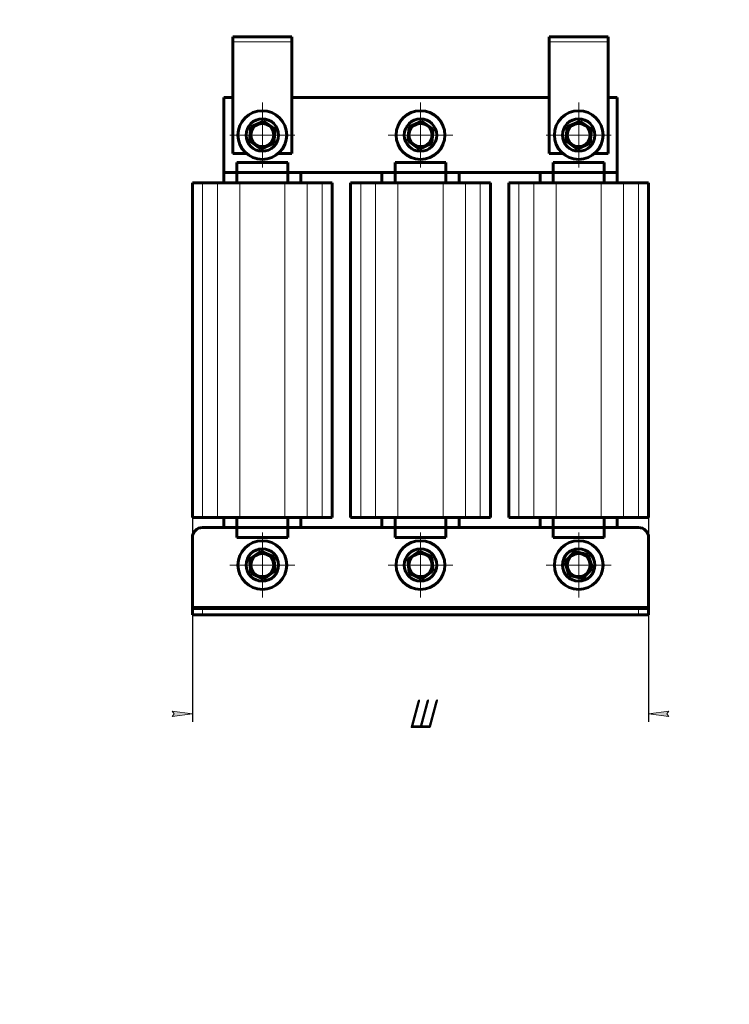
# Model space of a CAD drawing. Header units: millimetres. Extents: x 0 to 297, y 0 to 420.
# Tile 1 of 3: x 0 to 175, y 0 to 243. Entities that reach past the tile are written whole.
import ezdxf

# ---------------------------------------------------------------- set-up
doc = ezdxf.new("R2010")
doc.units = ezdxf.units.MM
for name, pattern in [('K5LT_AXLED', [19.5, 15, -1.5, 1.5, -1.5]), ('K5LT_BASIC', [0]), ('K5LT_THIN', [0])]:
    doc.linetypes.add(name, pattern=pattern)
doc.layers.add('Системный слой', color=7, linetype='Continuous')
doc.styles.add('KDIMTEXTSTYLE', font='GOST_AU.SHX', dxfattribs={"width": 0.96, "oblique": 15, "height": 5})
doc.dimstyles.new('KDIMSTYLE (0.50)', dxfattribs={"dimtxt": 5, "dimasz": 1, "dimexe": 2, "dimexo": 0, "dimgap": 1, "dimtad": 1, "dimlfac": 2, "dimtxsty": 'KDIMTEXTSTYLE', "dimsah": 1, "dimcen": 0, "dimdle": 1, "dimadec": 0, "dimazin": 0, "dimtfac": 0.667, "dimtmove": 0, "dimatfit": 3, "dimfxl": 1, "dimtvp": 1, "dimtolj": 1, "dimtzin": 0, "dimarcsym": 0})

# ---------------------------------------------------------------- blocks, each defined once
blk = doc.blocks.new('U0')
at = {"layer": 'Системный слой', "color": 150, "linetype": 'K5LT_BASIC', "lineweight": 60, "true_color": 0x0080ff}
for p, q in [((52.57825849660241, 209.7955377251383), (55.85963153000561, 209.7955377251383)), ((63.79688546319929, 209.7955377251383), (67.07825849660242, 209.7955377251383))]:
    blk.add_line(p, q, dxfattribs=at)
blk = doc.blocks.new('U1')
at = {"layer": 'Системный слой', "color": 150, "linetype": 'K5LT_BASIC', "lineweight": 60, "true_color": 0x0080ff}
for p, q in [((130.5782584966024, 209.7955377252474), (133.8596315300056, 209.7955377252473)), ((141.7968854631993, 209.7955377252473), (145.0782584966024, 209.7955377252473))]:
    blk.add_line(p, q, dxfattribs=at)
blk = doc.blocks.new('U2')
at = {"layer": 'Системный слой', "color": 150, "linetype": 'K5LT_BASIC', "lineweight": 60, "true_color": 0x0080ff}
for p, q in [((53.57825849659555, 117.5455377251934), (45.07825849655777, 117.5455377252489)), ((92.57825849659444, 117.5455377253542), (66.07825849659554, 117.5455377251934)), ((131.5782584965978, 117.5455377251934), (105.0782584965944, 117.5455377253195)), ((152.5782584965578, 117.5455377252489), (144.0782584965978, 117.5455377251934))]:
    blk.add_line(p, q, dxfattribs=at)
blk = doc.blocks.new('U3')
at = {"layer": 'Системный слой', "color": 150, "linetype": 'K5LT_BASIC', "lineweight": 60, "true_color": 0x0080ff}
for p, q in [((52.57825849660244, 223.5455377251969), (50.32825849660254, 223.5455377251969)), ((130.5782584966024, 223.5455377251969), (67.07825849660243, 223.5455377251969)), ((147.3282584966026, 223.5455377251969), (145.0782584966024, 223.5455377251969))]:
    blk.add_line(p, q, dxfattribs=at)
blk = doc.blocks.new('U4')
at = {"layer": 'Системный слой', "color": 150, "linetype": 'K5LT_BASIC', "lineweight": 60, "true_color": 0x0080ff}
for p, q in [((50.32825849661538, 205.045537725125), (53.57825849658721, 205.0455377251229)), ((66.07825849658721, 205.045537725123), (92.57825849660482, 205.0455377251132)), ((105.0782584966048, 205.0455377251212), (131.5782584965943, 205.0455377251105)), ((144.0782584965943, 205.0455377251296), (147.3282584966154, 205.0455377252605))]:
    blk.add_line(p, q, dxfattribs=at)
blk = doc.blocks.new('U5')
at = {"layer": 'Системный слой', "color": 150, "linetype": 'K5LT_BASIC', "lineweight": 60, "true_color": 0x0080ff}
for p, q in [((50.32825849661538, 205.045537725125), (50.32825849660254, 202.5455377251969)), ((50.32825849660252, 120.0455377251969), (50.32825849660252, 117.5455377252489))]:
    blk.add_line(p, q, dxfattribs=at)
blk = doc.blocks.new('U6')
at = {"layer": 'Системный слой', "color": 150, "linetype": 'K5LT_BASIC', "lineweight": 60, "true_color": 0x0080ff}
for p, q in [((108.3282584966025, 205.0455377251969), (108.3282584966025, 202.5455377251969)), ((108.3282584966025, 120.0455377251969), (108.3282584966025, 117.5455377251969))]:
    blk.add_line(p, q, dxfattribs=at)
blk = doc.blocks.new('U7')
at = {"layer": 'Системный слой', "color": 150, "linetype": 'K5LT_BASIC', "lineweight": 60, "true_color": 0x0080ff}
for p, q in [((69.32825849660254, 205.0455377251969), (69.32825849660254, 202.5455377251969)), ((69.32825849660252, 120.0455377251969), (69.32825849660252, 117.5455377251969))]:
    blk.add_line(p, q, dxfattribs=at)
blk = doc.blocks.new('U8')
at = {"layer": 'Системный слой', "color": 150, "linetype": 'K5LT_BASIC', "lineweight": 60, "true_color": 0x0080ff}
for p, q in [((147.3282584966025, 202.5455377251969), (147.3282584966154, 205.0455377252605)), ((147.3282584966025, 117.5455377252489), (147.3282584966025, 120.0455377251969))]:
    blk.add_line(p, q, dxfattribs=at)
blk = doc.blocks.new('U9')
at = {"layer": 'Системный слой', "color": 150, "linetype": 'K5LT_BASIC', "lineweight": 60, "true_color": 0x0080ff}
for p, q in [((89.32825849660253, 202.5455377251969), (89.32825849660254, 205.0455377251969)), ((89.32825849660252, 117.5455377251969), (89.32825849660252, 120.0455377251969))]:
    blk.add_line(p, q, dxfattribs=at)
blk = doc.blocks.new('U10')
at = {"layer": 'Системный слой', "color": 150, "linetype": 'K5LT_BASIC', "lineweight": 60, "true_color": 0x0080ff}
for p, q in [((128.3282584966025, 202.5455377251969), (128.3282584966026, 205.0455377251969)), ((128.3282584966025, 117.5455377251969), (128.3282584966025, 120.0455377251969))]:
    blk.add_line(p, q, dxfattribs=at)
blk = doc.blocks.new('U11')
at = {"layer": 'Системный слой', "color": 150, "linetype": 'K5LT_BASIC', "lineweight": 60, "true_color": 0x0080ff}
for p, q in [((50.32825849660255, 223.5955377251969), (52.57825849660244, 223.5955377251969)), ((67.07825849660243, 223.5955377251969), (130.5782584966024, 223.5955377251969)), ((145.0782584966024, 223.5955377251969), (147.3282584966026, 223.5955377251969))]:
    blk.add_line(p, q, dxfattribs=at)
blk = doc.blocks.new('KDIMARROW_01')
at = {"layer": 'Системный слой'}
blk.add_hatch(color=0, dxfattribs=at).paths.add_polyline_path([(-5, -0.6582624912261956), (0, 0), (-5, 0.658262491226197), (-4.5, 5.51091059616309e-16)])
at = {"layer": 'Системный слой', "color": 0, "linetype": 'K5LT_THIN', "lineweight": 18}
for p, q in [((-4.5, 5.51091059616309e-16), (-5, 0.658262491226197)), ((-5, 0.658262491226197), (0, 0)), ((0, 0), (-5, -0.6582624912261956)), ((-5, -0.6582624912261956), (-4.5, 5.51091059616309e-16)), ((0, 0), (-1, 0))]:
    blk.add_line(p, q, dxfattribs=at)
blk = doc.blocks.new('U12')
at = {"layer": 'Системный слой', "color": 30, "linetype": 'K5LT_AXLED', "lineweight": 18, "true_color": 0xff8000}
for q in [(59.82825849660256, 116.2955377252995), (51.82825849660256, 108.2955377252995), (67.82825849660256, 108.2955377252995), (59.82825849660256, 100.2955377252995)]:
    blk.add_line((59.82825849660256, 108.2955377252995), q, dxfattribs=at)
blk = doc.blocks.new('U13')
at = {"layer": 'Системный слой', "color": 30, "linetype": 'K5LT_AXLED', "lineweight": 18, "true_color": 0xff8000}
for q in [(59.82825849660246, 222.2955377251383), (51.82825849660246, 214.2955377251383), (67.82825849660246, 214.2955377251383), (59.82825849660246, 206.2955377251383)]:
    blk.add_line((59.82825849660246, 214.2955377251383), q, dxfattribs=at)
blk = doc.blocks.new('U14')
at = {"layer": 'Системный слой', "color": 30, "linetype": 'K5LT_AXLED', "lineweight": 18, "true_color": 0xff8000}
for q in [(98.8282584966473, 116.2955377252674), (90.8282584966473, 108.2955377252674), (106.8282584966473, 108.2955377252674), (98.8282584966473, 100.2955377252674)]:
    blk.add_line((98.8282584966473, 108.2955377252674), q, dxfattribs=at)
blk = doc.blocks.new('U15')
at = {"layer": 'Системный слой', "color": 30, "linetype": 'K5LT_AXLED', "lineweight": 18, "true_color": 0xff8000}
for q in [(98.82825849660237, 222.29553772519), (90.82825849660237, 214.29553772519), (106.8282584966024, 214.29553772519), (98.82825849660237, 206.29553772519)]:
    blk.add_line((98.82825849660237, 214.29553772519), q, dxfattribs=at)
blk = doc.blocks.new('U16')
at = {"layer": 'Системный слой', "color": 30, "linetype": 'K5LT_AXLED', "lineweight": 18, "true_color": 0xff8000}
for q in [(137.8282584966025, 116.2955377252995), (129.8282584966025, 108.2955377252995), (145.8282584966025, 108.2955377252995), (137.8282584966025, 100.2955377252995)]:
    blk.add_line((137.8282584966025, 108.2955377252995), q, dxfattribs=at)
blk = doc.blocks.new('U17')
at = {"layer": 'Системный слой', "color": 30, "linetype": 'K5LT_AXLED', "lineweight": 18, "true_color": 0xff8000}
for q in [(137.8282584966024, 222.2955377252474), (129.8282584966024, 214.2955377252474), (145.8282584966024, 214.2955377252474), (137.8282584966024, 206.2955377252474)]:
    blk.add_line((137.8282584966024, 214.2955377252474), q, dxfattribs=at)

msp = doc.modelspace()

# ---------------------------------------------------------------- linework, layer by layer
at = {"layer": 'Системный слой', "color": 150, "linetype": 'K5LT_BASIC', "lineweight": 60, "true_color": 0x0080ff}
for p, q in [((52.57825849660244, 238.5455377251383), (52.57825849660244, 237.2955377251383)), ((52.57825849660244, 238.5455377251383), (67.07825849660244, 238.5455377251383)), ((67.07825849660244, 237.2955377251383), (67.07825849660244, 238.5455377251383)), ((130.5782584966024, 238.5455377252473), (130.5782584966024, 237.2955377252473)), ((130.5782584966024, 238.5455377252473), (145.0782584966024, 238.5455377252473)), ((145.0782584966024, 237.2955377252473), (145.0782584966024, 238.5455377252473)), ((52.57825849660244, 237.2955377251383), (52.57825849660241, 209.7955377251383)), ((67.07825849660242, 209.7955377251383), (67.07825849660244, 237.2955377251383)), ((130.5782584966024, 237.2955377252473), (130.5782584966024, 209.7955377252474)), ((145.0782584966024, 209.7955377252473), (145.0782584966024, 237.2955377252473)), ((50.32825849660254, 223.5455377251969), (50.32825849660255, 223.5955377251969)), ((50.32825849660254, 223.5455377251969), (50.32825849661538, 205.045537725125)), ((147.3282584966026, 223.5455377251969), (147.3282584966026, 223.5955377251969)), ((147.3282584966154, 205.0455377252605), (147.3282584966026, 223.5455377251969)), ((56.67347205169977, 212.8646909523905), (57.01171562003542, 216.3122395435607)), ((57.01171562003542, 216.3122395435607), (60.16650206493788, 217.7430863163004)), ((60.16650206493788, 217.7430863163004), (62.9830449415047, 215.72638449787)), ((95.67347202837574, 212.8646910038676), (96.01171565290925, 216.3122395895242)), ((96.01171565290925, 216.3122395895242), (99.16650212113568, 217.7430863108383)), ((99.16650212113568, 217.7430863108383), (101.9830449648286, 215.7263844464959)), ((134.6734720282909, 212.8646910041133), (135.0117156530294, 216.3122395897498)), ((135.0117156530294, 216.3122395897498), (138.1665021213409, 217.7430863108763)), ((138.1665021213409, 217.7430863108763), (140.9830449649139, 215.7263844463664)), ((62.9830449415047, 215.72638449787), (62.64480137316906, 212.2788359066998)), ((101.9830449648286, 215.7263844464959), (101.6448013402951, 212.2788358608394)), ((140.9830449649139, 215.7263844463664), (140.6448013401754, 212.2788358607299)), ((59.49001492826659, 210.84798913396), (56.67347205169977, 212.8646909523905)), ((62.64480137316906, 212.2788359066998), (59.49001492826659, 210.84798913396)), ((98.49001487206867, 210.8479891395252), (95.67347202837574, 212.8646910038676)), ((101.6448013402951, 212.2788358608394), (98.49001487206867, 210.8479891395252)), ((137.4900148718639, 210.8479891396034), (134.6734720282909, 212.8646910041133)), ((140.6448013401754, 212.2788358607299), (137.4900148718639, 210.8479891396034)), ((53.57825849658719, 207.5455377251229), (66.07825849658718, 207.545537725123)), ((53.57825849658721, 205.0455377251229), (53.57825849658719, 207.5455377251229)), ((66.07825849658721, 205.045537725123), (66.07825849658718, 207.545537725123)), ((92.57825849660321, 207.5455377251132), (105.0782584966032, 207.5455377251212)), ((92.57825849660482, 205.0455377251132), (92.57825849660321, 207.5455377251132)), ((105.0782584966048, 205.0455377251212), (105.0782584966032, 207.5455377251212)), ((131.5782584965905, 207.5455377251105), (144.0782584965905, 207.5455377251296)), ((131.5782584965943, 205.0455377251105), (131.5782584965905, 207.5455377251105)), ((144.0782584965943, 205.0455377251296), (144.0782584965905, 207.5455377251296)), ((53.57825849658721, 205.0455377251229), (66.07825849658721, 205.045537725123)), ((53.57825849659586, 202.545537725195), (53.57825849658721, 205.0455377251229)), ((66.07825849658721, 205.045537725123), (66.07825849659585, 202.5455377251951)), ((92.57825849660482, 205.0455377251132), (105.0782584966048, 205.0455377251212)), ((92.57825849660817, 202.5455377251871), (92.57825849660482, 205.0455377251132)), ((105.0782584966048, 205.0455377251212), (105.0782584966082, 202.5455377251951)), ((131.5782584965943, 205.0455377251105), (144.0782584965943, 205.0455377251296)), ((131.5782584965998, 202.5455377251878), (131.5782584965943, 205.0455377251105)), ((144.0782584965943, 205.0455377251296), (144.0782584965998, 202.5455377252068)), ((42.57825849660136, 120.0455377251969), (42.57825849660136, 202.5455377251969)), ((42.57825849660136, 202.5455377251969), (45.09534090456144, 202.5455377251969)), ((45.09534090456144, 202.5455377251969), (48.76795843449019, 202.5455377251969)), ((48.76795843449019, 202.5455377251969), (54.25087602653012, 202.5455377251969)), ((54.25087602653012, 202.5455377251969), (65.40564096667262, 202.5455377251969)), ((65.40564096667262, 202.5455377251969), (70.88855855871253, 202.5455377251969)), ((70.88855855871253, 202.5455377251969), (74.5611760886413, 202.5455377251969)), ((74.5611760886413, 202.5455377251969), (77.07825849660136, 202.5455377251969)), ((77.07825849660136, 120.0455377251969), (77.07825849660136, 202.5455377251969)), ((81.57825849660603, 120.0455377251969), (81.57825849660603, 202.5455377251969)), ((81.57825849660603, 202.5455377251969), (84.0953409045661, 202.5455377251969)), ((84.0953409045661, 202.5455377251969), (87.76795843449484, 202.5455377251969)), ((87.76795843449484, 202.5455377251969), (93.25087602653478, 202.5455377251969)), ((93.25087602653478, 202.5455377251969), (104.4056409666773, 202.5455377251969)), ((104.4056409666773, 202.5455377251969), (109.8885585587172, 202.5455377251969)), ((109.8885585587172, 202.5455377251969), (113.561176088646, 202.5455377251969)), ((113.561176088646, 202.5455377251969), (116.078258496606, 202.5455377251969)), ((116.078258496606, 120.0455377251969), (116.078258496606, 202.5455377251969)), ((120.5782584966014, 120.0455377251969), (120.5782584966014, 202.5455377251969)), ((120.5782584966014, 202.5455377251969), (123.0953409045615, 202.5455377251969)), ((123.0953409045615, 202.5455377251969), (126.7679584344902, 202.5455377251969)), ((126.7679584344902, 202.5455377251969), (132.2508760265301, 202.5455377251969)), ((132.2508760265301, 202.5455377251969), (143.4056409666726, 202.5455377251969)), ((143.4056409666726, 202.5455377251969), (148.8885585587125, 202.5455377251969)), ((148.8885585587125, 202.5455377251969), (152.5611760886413, 202.5455377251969)), ((152.5611760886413, 202.5455377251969), (155.0782584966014, 202.5455377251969)), ((155.0782584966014, 120.0455377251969), (155.0782584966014, 202.5455377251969)), ((42.57825849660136, 120.0455377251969), (45.09534090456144, 120.0455377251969)), ((45.09534090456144, 120.0455377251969), (48.76795843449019, 120.0455377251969)), ((48.76795843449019, 120.0455377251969), (54.25087602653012, 120.0455377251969)), ((53.57825849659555, 117.5455377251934), (53.57825849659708, 120.0455377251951)), ((54.25087602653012, 120.0455377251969), (65.40564096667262, 120.0455377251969)), ((65.40564096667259, 120.0455377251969), (70.88855855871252, 120.0455377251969)), ((66.07825849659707, 120.0455377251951), (66.07825849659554, 117.5455377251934)), ((70.88855855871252, 120.0455377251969), (74.56117608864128, 120.0455377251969)), ((74.56117608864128, 120.0455377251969), (77.07825849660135, 120.0455377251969)), ((81.57825849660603, 120.0455377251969), (84.0953409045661, 120.0455377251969)), ((84.0953409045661, 120.0455377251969), (87.76795843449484, 120.0455377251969)), ((87.76795843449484, 120.0455377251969), (93.25087602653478, 120.0455377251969)), ((92.57825849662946, 117.5455377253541), (92.5782584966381, 120.0455377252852)), ((93.25087602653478, 120.0455377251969), (104.4056409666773, 120.0455377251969)), ((104.4056409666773, 120.0455377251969), (109.8885585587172, 120.0455377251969)), ((105.0782584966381, 120.0455377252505), (105.0782584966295, 117.5455377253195)), ((109.8885585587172, 120.0455377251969), (113.561176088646, 120.0455377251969)), ((113.561176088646, 120.0455377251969), (116.078258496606, 120.0455377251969)), ((120.5782584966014, 120.0455377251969), (123.0953409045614, 120.0455377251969)), ((123.0953409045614, 120.0455377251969), (126.7679584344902, 120.0455377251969)), ((126.7679584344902, 120.0455377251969), (132.2508760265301, 120.0455377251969)), ((131.5782584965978, 117.5455377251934), (131.5782584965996, 120.0455377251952)), ((132.2508760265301, 120.0455377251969), (143.4056409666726, 120.0455377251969)), ((143.4056409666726, 120.0455377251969), (148.8885585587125, 120.0455377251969)), ((144.0782584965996, 120.0455377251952), (144.0782584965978, 117.5455377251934)), ((148.8885585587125, 120.0455377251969), (152.5611760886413, 120.0455377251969)), ((152.5611760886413, 120.0455377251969), (155.0782584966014, 120.0455377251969)), ((53.57825849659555, 117.5455377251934), (53.57825849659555, 115.0455377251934)), ((66.07825849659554, 117.5455377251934), (53.57825849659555, 117.5455377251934)), ((66.07825849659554, 117.5455377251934), (66.07825849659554, 115.0455377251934)), ((92.57825849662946, 117.5455377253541), (92.57825849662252, 115.0455377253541)), ((105.0782584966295, 117.5455377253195), (92.57825849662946, 117.5455377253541)), ((105.0782584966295, 117.5455377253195), (105.0782584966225, 115.0455377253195)), ((131.5782584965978, 117.5455377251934), (131.5782584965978, 115.0455377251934)), ((144.0782584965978, 117.5455377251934), (131.5782584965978, 117.5455377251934)), ((144.0782584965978, 117.5455377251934), (144.0782584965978, 115.0455377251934)), ((42.57825849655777, 115.0455377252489), (42.57825849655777, 98.04553772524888)), ((66.07825849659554, 115.0455377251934), (53.57825849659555, 115.0455377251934)), ((105.0782584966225, 115.0455377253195), (92.57825849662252, 115.0455377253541)), ((144.0782584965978, 115.0455377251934), (131.5782584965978, 115.0455377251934)), ((155.0782584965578, 98.0455377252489), (155.0782584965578, 115.0455377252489)), ((56.67347201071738, 109.7263844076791), (59.49001482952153, 111.7430863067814)), ((59.49001482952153, 111.7430863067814), (62.64480131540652, 110.3122396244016)), ((95.67347200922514, 109.7263844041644), (98.49001482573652, 111.7430863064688)), ((98.49001482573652, 111.7430863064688), (101.6448013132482, 110.3122396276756)), ((57.01171567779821, 106.278835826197), (56.67347201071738, 109.7263844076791)), ((62.64480131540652, 110.3122396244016), (62.98304498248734, 106.8646910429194)), ((96.01171568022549, 106.2788358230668), (95.67347200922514, 109.7263844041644)), ((101.6448013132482, 110.3122396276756), (101.9830449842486, 106.864691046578)), ((134.4443382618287, 109.0365396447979), (136.7780248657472, 111.5965995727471)), ((136.7780248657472, 111.5965995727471), (140.161945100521, 110.8555976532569)), ((140.161945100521, 110.8555976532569), (141.2121787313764, 107.5545358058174)), ((62.98304498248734, 106.8646910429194), (60.16650216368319, 104.8479891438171)), ((101.9830449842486, 106.864691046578), (99.1665021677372, 104.8479891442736)), ((135.4945718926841, 105.7354777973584), (134.4443382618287, 109.0365396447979)), ((141.2121787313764, 107.5545358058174), (138.8784921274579, 104.9944758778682)), ((60.16650216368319, 104.8479891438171), (57.01171567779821, 106.278835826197)), ((99.1665021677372, 104.8479891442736), (96.01171568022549, 106.2788358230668)), ((138.8784921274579, 104.9944758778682), (135.4945718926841, 105.7354777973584)), ((42.57825849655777, 98.04553772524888), (42.57825849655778, 97.54553772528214)), ((42.57825849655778, 97.54553772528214), (45.07825849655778, 97.54553772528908)), ((42.57825849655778, 96.04553772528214), (42.57825849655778, 97.54553772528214)), ((45.07825849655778, 97.54553772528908), (152.5782584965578, 97.5455377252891)), ((152.5782584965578, 97.5455377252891), (155.0782584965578, 97.54553772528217)), ((155.0782584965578, 97.54553772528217), (155.0782584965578, 98.0455377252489)), ((155.0782584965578, 96.04553772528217), (155.0782584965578, 97.54553772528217)), ((42.57825849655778, 96.04553772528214), (45.07825849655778, 96.04553772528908)), ((45.07825849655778, 96.04553772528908), (152.5782584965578, 96.0455377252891)), ((152.5782584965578, 96.0455377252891), (155.0782584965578, 96.04553772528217))]:
    msp.add_line(p, q, dxfattribs=at)
at = {"layer": 'Системный слой', "color": 7, "linetype": 'K5LT_THIN', "lineweight": 18}
for p, q in [((67.07825849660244, 237.2955377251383), (52.57825849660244, 237.2955377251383)), ((145.0782584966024, 237.2955377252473), (130.5782584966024, 237.2955377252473)), ((45.09534090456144, 120.0455377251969), (45.09534090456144, 202.5455377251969)), ((48.76795843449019, 120.0455377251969), (48.76795843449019, 202.5455377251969)), ((54.25087602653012, 120.0455377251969), (54.25087602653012, 202.5455377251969)), ((65.40564096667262, 120.0455377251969), (65.40564096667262, 202.5455377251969)), ((70.88855855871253, 120.0455377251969), (70.88855855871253, 202.5455377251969)), ((74.5611760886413, 120.0455377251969), (74.5611760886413, 202.5455377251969)), ((84.0953409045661, 120.0455377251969), (84.0953409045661, 202.5455377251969)), ((87.76795843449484, 120.0455377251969), (87.76795843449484, 202.5455377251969)), ((93.25087602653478, 120.0455377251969), (93.25087602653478, 202.5455377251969)), ((104.4056409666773, 120.0455377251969), (104.4056409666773, 202.5455377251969)), ((109.8885585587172, 120.0455377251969), (109.8885585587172, 202.5455377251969)), ((113.561176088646, 120.0455377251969), (113.561176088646, 202.5455377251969)), ((123.0953409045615, 120.0455377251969), (123.0953409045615, 202.5455377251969)), ((126.7679584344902, 120.0455377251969), (126.7679584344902, 202.5455377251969)), ((132.2508760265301, 120.0455377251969), (132.2508760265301, 202.5455377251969)), ((143.4056409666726, 120.0455377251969), (143.4056409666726, 202.5455377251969)), ((148.8885585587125, 120.0455377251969), (148.8885585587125, 202.5455377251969)), ((152.5611760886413, 120.0455377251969), (152.5611760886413, 202.5455377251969)), ((155.0782584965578, 98.0455377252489), (42.57825849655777, 98.04553772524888)), ((45.07825849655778, 96.04553772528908), (45.07825849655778, 97.54553772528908)), ((152.5782584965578, 96.0455377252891), (152.5782584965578, 97.5455377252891))]:
    msp.add_line(p, q, dxfattribs=at)
at = {"layer": 'Системный слой', "color": 150, "linetype": 'K5LT_BASIC', "lineweight": 60, "true_color": 0x0080ff}
for centre, radius in [((59.82825849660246, 214.2955377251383), 6), ((98.82825849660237, 214.29553772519), 6), ((137.8282584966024, 214.2955377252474), 6), ((59.82825849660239, 214.2955377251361), 4), ((59.82825849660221, 214.2955377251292), 2.850000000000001), ((98.82825849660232, 214.2955377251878), 4), ((98.82825849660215, 214.2955377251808), 2.850000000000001), ((137.8282584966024, 214.2955377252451), 4), ((137.8282584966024, 214.2955377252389), 2.85), ((59.82825849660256, 108.2955377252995), 6), ((98.8282584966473, 108.2955377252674), 6.000000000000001), ((137.8282584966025, 108.2955377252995), 6), ((59.82825849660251, 108.2955377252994), 4.000000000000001), ((98.82825849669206, 108.2955377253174), 4.000000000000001), ((137.8282584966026, 108.2955377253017), 4), ((59.82825849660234, 108.2955377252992), 2.850000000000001), ((98.82825849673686, 108.2955377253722), 2.85), ((137.8282584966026, 108.2955377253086), 2.850000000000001)]:
    msp.add_circle(centre, radius, dxfattribs=at)
for centre, start, end in [((45.07825849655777, 115.0455377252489), 90.00000000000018, 180), ((152.5782584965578, 115.0455377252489), 0, 89.99999999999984)]:
    msp.add_arc(centre, 2.5, start, end, dxfattribs=at)

# ---------------------------------------------------------------- block references
at = {"layer": 'Системный слой'}
for name in ['U11', 'U3', 'U13', 'U15', 'U17', 'U0', 'U1', 'U4', 'U5', 'U7', 'U9', 'U6', 'U10', 'U8', 'U2', 'U12', 'U14', 'U16']:
    msp.add_blockref(name, (0, 0), dxfattribs=at)

# ---------------------------------------------------------------- dimensions: what is measured, and where the dimension line sits
at = {"layer": 'Системный слой', "color": 7}
msp.add_linear_dim(base=(181.0840070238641, 238.5455377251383), p1=(201.3309477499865, 96.04553772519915), p2=(216.3309477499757, 238.5455377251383), angle=90, location=(181.0840070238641, 167.2955377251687), text='\\H7.0;\\W0.965;\\Q15;\\H7.0;\\W0.965;\\Q15;\\Q15;В', dimstyle='KDIMSTYLE (0.50)', override={"dimexo": 0, "dimblk1": 'KDIMARROW_01', "dimblk2": 'KDIMARROW_01', "dimse1": 0, "dimse2": 0, "dimclrt": 7, "dimtolj": 1}, dxfattribs=at).render()
msp.add_linear_dim(base=(42.57825849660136, 71.60917086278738), p1=(155.0782584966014, 120.0455377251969), p2=(42.57825849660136, 120.0455377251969), location=(98.82825849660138, 71.60917086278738), text='\\H7.0;\\W0.965;\\Q15;\\H7.0;\\W0.965;\\Q15;\\Q15;Ш', dimstyle='KDIMSTYLE (0.50)', override={"dimexo": 0, "dimblk1": 'KDIMARROW_01', "dimblk2": 'KDIMARROW_01', "dimse1": 0, "dimse2": 0, "dimclrt": 7, "dimtolj": 1}, dxfattribs=at).render()

doc.saveas('drawing.dxf')
